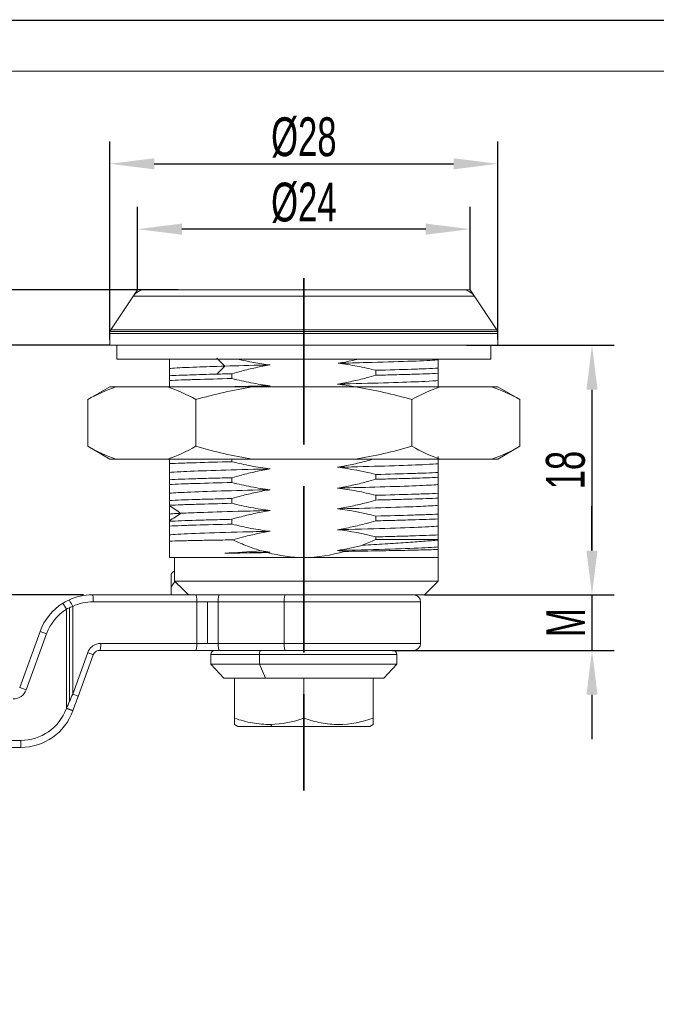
# Model space of a CAD drawing. Header units: inches. Extents: x 225964 to 226181, y 162565 to 162719.
# Tile 3 of 5: x 226019 to 226065, y 162648 to 162719. Entities that reach past the tile are written whole.
import ezdxf

# ---------------------------------------------------------------- set-up
doc = ezdxf.new("R2010")
doc.units = ezdxf.units.IN
doc.linetypes.add('ACAD_ISO02W100', pattern=[15, 12, -3])
for name, color, linetype, lineweight in [('1', 7, 'Continuous', 18), ('实线层', 7, 'Continuous', 25), ('尺寸线层', 3, 'Continuous', 18), ('粗实线层', 7, 'Continuous', 35)]:
    doc.layers.add(name, color=color, linetype=linetype, lineweight=lineweight)
doc.styles.add('标准', font='txt', dxfattribs={"width": 0.667})
doc.dimstyles.new('对齐', dxfattribs={"dimtxt": 3, "dimasz": 2.5, "dimexe": 1.25, "dimexo": 0.625, "dimtad": 1, "dimdsep": 46, "dimtxsty": '标准', "dimcen": 2.5, "dimclrd": 3, "dimclre": 3, "dimclrt": 3, "dimadec": 0, "dimazin": 0, "dimtfac": 1, "dimtmove": 0, "dimatfit": 3, "dimfxl": 1, "dimarcsym": 0})
doc.dimstyles.new('标准', dxfattribs={"dimscale": 0.8, "dimtxt": 3.5, "dimasz": 4, "dimexe": 2, "dimexo": 0, "dimtad": 1, "dimdec": 1, "dimdsep": 46, "dimtxsty": '标准', "dimblk": '_CAXARROW', "dimcen": 0, "dimdle": 8, "dimazin": 2, "dimtfac": 0.707107, "dimtmove": 0, "dimatfit": 3, "dimfxl": 1, "dimtolj": 1, "dimarcsym": 1})

# ---------------------------------------------------------------- blocks, each defined once
blk = doc.blocks.new('_CAXARROW')
blk.add_hatch(color=0).paths.add_polyline_path([(0, 0), (-1, 0.125), (-1, -0.125)], flags=0)
blk = doc.blocks.new('*D25')
at = {"layer": 'Defpoints', "color": 0, "transparency": 16777216}
for p in [(226053.892, 162708.198), (226025.892, 162695.531), (226053.892, 162695.531)]:
    blk.add_point(p, dxfattribs=at)
at = {"layer": '尺寸线层', "color": 0, "linetype": 'Continuous', "lineweight": -2, "transparency": 16777216}
for p, q in [((226025.892, 162695.531), (226025.892, 162709.798)), ((226053.892, 162695.531), (226053.892, 162709.798)), ((226029.092, 162708.198), (226050.692, 162708.198))]:
    blk.add_line(p, q, dxfattribs=at)
at = {"layer": '尺寸线层', "color": 0, "lineweight": -2, "transparency": 16777216, "xscale": 3.2, "yscale": 3.2, "zscale": 3.2, "rotation": 180}
blk.add_blockref('_CAXARROW', (226025.892, 162708.198), dxfattribs=at)
at = {"layer": '尺寸线层', "color": 0, "lineweight": -2, "transparency": 16777216, "xscale": 3.2, "yscale": 3.2, "zscale": 3.2}
blk.add_blockref('_CAXARROW', (226053.892, 162708.198), dxfattribs=at)
at = {"layer": '尺寸线层', "color": 0, "transparency": 16777216, "insert": (226039.892, 162710.098), "char_height": 2.8, "width": 8.83928, "attachment_point": 5, "style": '标准'}
blk.add_mtext('\\A1;%%C28', dxfattribs=at)
blk = doc.blocks.new('*D26')
at = {"layer": 'Defpoints', "color": 0, "transparency": 16777216}
for p in [(226027.892, 162703.486), (226027.892, 162699.107), (226051.892, 162699.107)]:
    blk.add_point(p, dxfattribs=at)
at = {"layer": '尺寸线层', "color": 0, "linetype": 'Continuous', "lineweight": -2, "transparency": 16777216}
for p, q in [((226027.892, 162699.107), (226027.892, 162705.086)), ((226051.892, 162699.107), (226051.892, 162705.086)), ((226048.692, 162703.486), (226031.092, 162703.486))]:
    blk.add_line(p, q, dxfattribs=at)
at = {"layer": '尺寸线层', "color": 0, "lineweight": -2, "transparency": 16777216, "xscale": 3.2, "yscale": 3.2, "zscale": 3.2, "rotation": 180}
blk.add_blockref('_CAXARROW', (226027.892, 162703.486), dxfattribs=at)
at = {"layer": '尺寸线层', "color": 0, "lineweight": -2, "transparency": 16777216, "xscale": 3.2, "yscale": 3.2, "zscale": 3.2}
blk.add_blockref('_CAXARROW', (226051.892, 162703.486), dxfattribs=at)
at = {"layer": '尺寸线层', "color": 0, "transparency": 16777216, "insert": (226039.892, 162705.386), "char_height": 2.8, "width": 8.96448, "attachment_point": 5, "style": '标准'}
blk.add_mtext('\\A1;%%C24', dxfattribs=at)
blk = doc.blocks.new('*D27')
at = {"layer": 'Defpoints', "color": 0, "transparency": 16777216}
for p in [(226025.892, 162695.107), (226007.417, 162670.107), (226009.93, 162670.107)]:
    blk.add_point(p, dxfattribs=at)
at = {"layer": '尺寸线层', "color": 0, "linetype": 'Continuous', "lineweight": -2, "transparency": 16777216}
for p, q in [((226025.892, 162695.107), (226008.33, 162695.107)), ((226009.93, 162691.907), (226009.93, 162673.307)), ((226007.417, 162670.107), (226011.53, 162670.107))]:
    blk.add_line(p, q, dxfattribs=at)
at = {"layer": '尺寸线层', "color": 0, "lineweight": -2, "transparency": 16777216, "xscale": 3.2, "yscale": 3.2, "zscale": 3.2}
for p, rotation in [((226009.93, 162695.107), 90), ((226009.93, 162670.107), 270)]:
    blk.add_blockref('_CAXARROW', p, dxfattribs=dict(at, rotation=rotation))
at = {"layer": '尺寸线层', "color": 0, "transparency": 16777216, "insert": (226008.03, 162682.607), "char_height": 2.8, "width": 5.6, "attachment_point": 5, "rotation": 90, "style": '标准'}
blk.add_mtext('\\A1;H', dxfattribs=at)
blk = doc.blocks.new('*D28')
at = {"color": 0, "linetype": 'Continuous', "lineweight": -2, "transparency": 16777216}
for p, q in [((226051.636, 162695.107), (226062.281, 162695.107)), ((226060.681, 162691.907), (226060.681, 162680.307)), ((226048.592, 162677.107), (226062.281, 162677.107))]:
    blk.add_line(p, q, dxfattribs=at)
at = {"layer": 'Defpoints', "color": 0, "transparency": 16777216}
for p in [(226051.636, 162695.107), (226048.592, 162677.107), (226060.681, 162677.107)]:
    blk.add_point(p, dxfattribs=at)
at = {"color": 0, "lineweight": -2, "transparency": 16777216, "xscale": 3.2, "yscale": 3.2, "zscale": 3.2}
for p, rotation in [((226060.681, 162695.107), 90), ((226060.681, 162677.107), 270)]:
    blk.add_blockref('_CAXARROW', p, dxfattribs=dict(at, rotation=rotation))
at = {"color": 0, "transparency": 16777216, "insert": (226058.781, 162686.107), "char_height": 2.8, "width": 5.6, "attachment_point": 5, "rotation": 90, "style": '标准'}
blk.add_mtext('\\A1;18', dxfattribs=at)
blk = doc.blocks.new('*D29')
at = {"layer": 'Defpoints', "color": 0, "transparency": 16777216}
for p in [(226009.93, 162699.107), (226030.812, 162699.107), (226021.977, 162695.107)]:
    blk.add_point(p, dxfattribs=at)
at = {"layer": '尺寸线层', "color": 0, "linetype": 'Continuous', "lineweight": -2, "transparency": 16777216}
for p, q in [((226009.93, 162702.307), (226009.93, 162705.507)), ((226030.812, 162699.107), (226008.33, 162699.107)), ((226009.93, 162695.107), (226009.93, 162699.107)), ((226021.977, 162695.107), (226008.33, 162695.107)), ((226009.93, 162691.907), (226009.93, 162688.707))]:
    blk.add_line(p, q, dxfattribs=at)
at = {"layer": '尺寸线层', "color": 0, "lineweight": -2, "transparency": 16777216, "xscale": 3.2, "yscale": 3.2, "zscale": 3.2}
for p, rotation in [((226009.93, 162699.107), 270), ((226009.93, 162695.107), 90)]:
    blk.add_blockref('_CAXARROW', p, dxfattribs=dict(at, rotation=rotation))
at = {"layer": '尺寸线层', "color": 0, "transparency": 16777216, "insert": (226008.03, 162697.107), "char_height": 2.8, "width": 5.6, "attachment_point": 5, "rotation": 90, "style": '标准'}
blk.add_mtext('\\A1;4', dxfattribs=at)
blk = doc.blocks.new('*D19')
at = {"layer": 'Defpoints', "color": 0, "transparency": 16777216}
for p in [(226024.627, 162677.107), (226015.563, 162670.107), (226018.024, 162670.107), (226039.892, 162638.23), (225994.817, 162619.675), (226039.892, 162619.6)]:
    blk.add_point(p, dxfattribs=at)
at = {"layer": '尺寸线层', "color": 3, "linetype": 'Continuous', "lineweight": -2, "transparency": 16777216}
for p, q in [((226024.002, 162677.107), (226014.313, 162677.107)), ((226015.563, 162674.607), (226015.563, 162672.607)), ((226017.399, 162670.107), (226014.313, 162670.107))]:
    blk.add_line(p, q, dxfattribs=at)
at = {"layer": '尺寸线层', "color": 0, "linetype": 'Continuous', "lineweight": -2, "transparency": 16777216}
for p, q in [((225994.817, 162619.675), (225994.817, 162639.83)), ((226039.892, 162619.6), (226039.892, 162639.83)), ((225998.017, 162638.23), (226036.692, 162638.23))]:
    blk.add_line(p, q, dxfattribs=at)
at = {"layer": '尺寸线层', "color": 3, "transparency": 16777216}
for points in [[(226015.146, 162674.607), (226015.98, 162674.607), (226015.563, 162677.107)], [(226015.146, 162672.607), (226015.98, 162672.607), (226015.563, 162670.107)]]:
    blk.add_solid(points, dxfattribs=at)
at = {"layer": '尺寸线层', "color": 0, "lineweight": -2, "transparency": 16777216, "xscale": 3.2, "yscale": 3.2, "zscale": 3.2, "rotation": 180}
blk.add_blockref('_CAXARROW', (225994.817, 162638.23), dxfattribs=at)
at = {"layer": '尺寸线层', "color": 0, "lineweight": -2, "transparency": 16777216, "xscale": 3.2, "yscale": 3.2, "zscale": 3.2}
blk.add_blockref('_CAXARROW', (226039.892, 162638.23), dxfattribs=at)
at = {"layer": '尺寸线层', "color": 3, "transparency": 16777216, "insert": (226013.438, 162673.607), "char_height": 3, "attachment_point": 5, "rotation": 90, "style": '标准'}
blk.add_mtext('BH', dxfattribs=at)
at = {"layer": '尺寸线层', "color": 0, "transparency": 16777216, "insert": (226017.354, 162640.13), "char_height": 2.8, "width": 5.6, "attachment_point": 5, "style": '标准'}
blk.add_mtext('\\A1;L', dxfattribs=at)
blk = doc.blocks.new('*D21')
at = {"color": 0, "linetype": 'Continuous', "lineweight": -2, "transparency": 16777216}
for p, q in [((226060.681, 162680.307), (226060.681, 162683.507)), ((226048.592, 162677.107), (226062.281, 162677.107)), ((226060.681, 162677.107), (226060.681, 162673.107)), ((226046.292, 162673.107), (226062.281, 162673.107)), ((226060.681, 162669.907), (226060.681, 162666.707))]:
    blk.add_line(p, q, dxfattribs=at)
at = {"layer": 'Defpoints', "color": 0, "transparency": 16777216}
for p in [(226048.592, 162677.107), (226046.292, 162673.107), (226060.681, 162673.107)]:
    blk.add_point(p, dxfattribs=at)
at = {"color": 0, "lineweight": -2, "transparency": 16777216, "xscale": 3.2, "yscale": 3.2, "zscale": 3.2}
for p, rotation in [((226060.681, 162677.107), 270), ((226060.681, 162673.107), 90)]:
    blk.add_blockref('_CAXARROW', p, dxfattribs=dict(at, rotation=rotation))
at = {"color": 0, "transparency": 16777216, "insert": (226058.781, 162675.107), "char_height": 2.8, "width": 4.9, "attachment_point": 5, "rotation": 90, "style": '标准'}
blk.add_mtext('\\A1;M', dxfattribs=at)

msp = doc.modelspace()

# ---------------------------------------------------------------- linework, layer by layer
at = {"color": 7, "linetype": 'Continuous', "lineweight": 13}
msp.add_lwpolyline([(225963.746, 162718.545, 0.095, 0.095, 0), (226180.858, 162718.545, 0.095, 0.095, 0)], format="xyseb", dxfattribs=at)
at = {"layer": '1', "linetype": 'Continuous'}
for p, q in [((226027.892, 162699.107), (226025.976, 162696.233)), ((226027.892, 162699.107), (226051.892, 162699.107)), ((226051.892, 162699.107), (226053.808, 162696.233)), ((226025.892, 162695.955), (226025.892, 162695.107)), ((226053.892, 162695.955), (226053.892, 162695.107)), ((226053.892, 162695.107), (226025.892, 162695.107)), ((226026.392, 162695.107), (226026.392, 162694.107)), ((226053.392, 162695.107), (226053.392, 162694.107)), ((226053.392, 162694.107), (226026.392, 162694.107)), ((226030.192, 162694.107), (226030.192, 162694.071)), ((226030.192, 162694.071), (226030.192, 162693.435)), ((226049.592, 162694.062), (226049.592, 162693.461)), ((226030.192, 162693.435), (226030.192, 162692.916)), ((226034.704, 162693.057), (226034.704, 162692.712)), ((226045.079, 162693.303), (226045.079, 162692.946)), ((226049.592, 162693.461), (226049.592, 162693.087)), ((226049.592, 162693.087), (226049.592, 162692.568)), ((226030.192, 162692.916), (226030.192, 162692.571)), ((226030.192, 162692.571), (226030.192, 162692.099)), ((226049.592, 162692.568), (226049.592, 162692.118)), ((226025.892, 162692.107), (226024.303, 162691.189)), ((226025.892, 162692.107), (226026.347, 162692.107)), ((226030.055, 162692.107), (226026.347, 162692.107)), ((226030.055, 162692.107), (226036.184, 162692.107)), ((226043.6, 162692.107), (226036.184, 162692.107)), ((226043.6, 162692.107), (226049.729, 162692.107)), ((226053.437, 162692.107), (226049.729, 162692.107)), ((226053.892, 162692.107), (226053.437, 162692.107)), ((226055.48, 162691.189), (226053.892, 162692.107)), ((226024.303, 162691.189), (226024.303, 162687.824)), ((226032.098, 162691.189), (226032.098, 162687.824)), ((226047.686, 162691.189), (226047.686, 162687.824)), ((226055.48, 162691.189), (226055.48, 162687.824)), ((226024.303, 162687.824), (226025.892, 162686.907)), ((226053.892, 162686.907), (226055.48, 162687.824)), ((226026.347, 162686.907), (226025.892, 162686.907)), ((226030.055, 162686.907), (226026.347, 162686.907)), ((226030.055, 162686.907), (226036.184, 162686.907)), ((226030.192, 162686.907), (226030.192, 162686.571)), ((226030.192, 162686.571), (226030.192, 162685.935)), ((226034.704, 162686.907), (226034.704, 162686.712)), ((226043.6, 162686.907), (226036.184, 162686.907)), ((226043.6, 162686.907), (226049.729, 162686.907)), ((226049.592, 162687.087), (226049.592, 162686.568)), ((226049.592, 162686.568), (226049.592, 162685.932)), ((226053.437, 162686.907), (226049.729, 162686.907)), ((226053.437, 162686.907), (226053.892, 162686.907)), ((226030.192, 162685.935), (226030.192, 162685.416)), ((226049.592, 162685.932), (226049.592, 162685.587)), ((226030.192, 162685.416), (226030.192, 162685.071)), ((226034.704, 162685.557), (226034.704, 162685.212)), ((226045.079, 162685.791), (226045.079, 162685.446)), ((226049.592, 162685.587), (226049.592, 162685.068)), ((226030.192, 162685.071), (226030.192, 162684.435)), ((226030.192, 162684.435), (226030.192, 162683.916)), ((226049.592, 162685.068), (226049.592, 162684.432)), ((226049.592, 162684.432), (226049.592, 162684.087)), ((226030.192, 162683.916), (226030.192, 162683.571)), ((226034.704, 162684.057), (226034.704, 162683.712)), ((226045.079, 162684.291), (226045.079, 162683.946)), ((226049.592, 162684.087), (226049.592, 162683.568)), ((226030.192, 162683.569), (226030.192, 162683.539)), ((226030.192, 162683.492), (226030.192, 162682.935)), ((226049.592, 162683.568), (226049.592, 162682.932)), ((226030.192, 162682.935), (226030.192, 162682.494)), ((226030.192, 162682.444), (226030.192, 162682.418)), ((226030.192, 162682.416), (226030.192, 162682.071)), ((226034.704, 162682.557), (226034.704, 162682.212)), ((226045.079, 162682.791), (226045.079, 162682.446)), ((226049.592, 162682.932), (226049.592, 162682.587)), ((226049.592, 162682.587), (226049.592, 162682.068)), ((226030.192, 162682.071), (226030.192, 162681.435)), ((226049.592, 162682.067), (226049.592, 162681.432)), ((226030.192, 162681.435), (226030.192, 162680.982)), ((226030.192, 162680.983), (226030.192, 162679.807)), ((226045.079, 162681.291), (226045.079, 162681.107)), ((226045.079, 162681.107), (226049.592, 162681.107)), ((226049.592, 162681.432), (226049.592, 162681.107)), ((226049.592, 162681.107), (226049.592, 162681.063)), ((226049.592, 162681.063), (226049.592, 162680.568)), ((226049.592, 162680.567), (226049.592, 162680.385)), ((226049.592, 162680.385), (226049.592, 162679.807)), ((226030.547, 162679.807), (226030.192, 162679.807)), ((226030.547, 162679.807), (226030.547, 162678.107)), ((226030.547, 162679.807), (226039.892, 162679.807)), ((226039.892, 162679.807), (226049.592, 162679.807)), ((226049.592, 162678.065), (226049.592, 162679.807)), ((226030.317, 162678.607), (226030.317, 162677.607)), ((226048.592, 162677.107), (226049.592, 162678.107)), ((226030.317, 162677.107), (226030.317, 162677.607)), ((226032.094, 162677.107), (226024.618, 162677.107)), ((226033.79, 162677.107), (226032.094, 162677.107)), ((226035.111, 162677.107), (226033.79, 162677.107)), ((226048.592, 162677.107), (226033.791, 162677.107)), ((226022.765, 162676.076), (226022.5, 162676.5)), ((226048.317, 162673.607), (226048.317, 162676.607)), ((226019.389, 162670.436), (226020.859, 162674.475)), ((226025.167, 162673.107), (226032.094, 162673.107)), ((226032.094, 162673.107), (226033.79, 162673.107)), ((226033.79, 162673.107), (226038.542, 162673.107)), ((226038.542, 162673.107), (226047.817, 162673.107)), ((226023.607, 162669.784), (226024.697, 162672.778)), ((226033.192, 162672.807), (226033.192, 162672.107)), ((226046.592, 162672.107), (226046.592, 162672.807)), ((226033.192, 162672.107), (226034.118, 162671.107)), ((226033.192, 162672.107), (226036.68, 162672.107)), ((226046.592, 162672.107), (226036.68, 162672.107)), ((226045.665, 162671.107), (226046.592, 162672.107)), ((226034.892, 162671.107), (226034.118, 162671.107)), ((226034.892, 162668.207), (226034.892, 162671.107)), ((226037.124, 162671.107), (226034.892, 162671.107)), ((226039.892, 162671.107), (226037.124, 162671.107)), ((226039.892, 162668.207), (226039.892, 162671.107)), ((226044.892, 162671.107), (226039.892, 162671.107)), ((226044.892, 162668.207), (226044.892, 162671.107)), ((226045.665, 162671.107), (226044.892, 162671.107)), ((226023.236, 162668.763), (226022.766, 162668.934)), ((226023.235, 162668.76), (226023.227, 162668.738)), ((226034.892, 162668.207), (226034.892, 162667.76)), ((226044.892, 162668.207), (226044.892, 162667.76)), ((226034.892, 162667.76), (226035.134, 162667.62)), ((226035.184, 162667.607), (226037.635, 162667.607)), ((226044.599, 162667.607), (226037.635, 162667.607)), ((226044.649, 162667.62), (226044.892, 162667.76)), ((226019.468, 162666.107), (226018.024, 162666.107))]:
    msp.add_line(p, q, dxfattribs=at)
at = {"layer": '1', "linetype": 'Continuous', "lineweight": 5}
for p, q in [((226027.595, 162698.661), (226052.189, 162698.661)), ((226053.892, 162695.955), (226025.892, 162695.955)), ((226053.868, 162696.107), (226025.915, 162696.107)), ((226053.808, 162696.233), (226025.976, 162696.233)), ((226022.765, 162668.931), (226022.765, 162676.076)), ((226022.99, 162676.185), (226022.99, 162669.445)), ((226023.212, 162676.278), (226023.212, 162669.955)), ((226032.168, 162676.607), (226024.692, 162676.607)), ((226032.168, 162673.607), (226032.168, 162676.607)), ((226033.711, 162676.607), (226032.168, 162676.607)), ((226032.94, 162676.607), (226032.94, 162673.607)), ((226033.711, 162676.607), (226033.711, 162673.607)), ((226038.462, 162676.607), (226033.711, 162676.607)), ((226038.462, 162673.607), (226038.462, 162676.607)), ((226048.317, 162676.607), (226038.462, 162676.607)), ((226019.859, 162670.265), (226021.329, 162674.304)), ((226021.329, 162674.304), (226020.859, 162674.475)), ((226025.241, 162673.607), (226032.168, 162673.607)), ((226032.168, 162673.607), (226033.711, 162673.607)), ((226033.711, 162673.607), (226038.462, 162673.607)), ((226038.462, 162673.607), (226048.317, 162673.607)), ((226024.302, 162672.949), (226023.212, 162669.955)), ((226036.68, 162672.807), (226033.192, 162672.807)), ((226036.68, 162672.807), (226046.592, 162672.807)), ((226036.68, 162672.107), (226036.68, 162672.807)), ((226036.68, 162672.107), (226037.124, 162671.107)), ((226019.389, 162670.436), (226019.859, 162670.265)), ((226022.765, 162668.931), (226022.757, 162668.909)), ((226022.757, 162668.909), (226023.227, 162668.738)), ((226035.134, 162667.62), (226037.611, 162667.62)), ((226037.494, 162667.761), (226037.611, 162667.62)), ((226044.649, 162667.62), (226037.611, 162667.62)), ((226018.024, 162666.607), (226019.468, 162666.607)), ((226019.468, 162666.107), (226019.468, 162666.607))]:
    msp.add_line(p, q, dxfattribs=at)
at = {"layer": '1', "linetype": 'Continuous'}
for centre, radius, start, end in [((226028.427, 162698.107), 1, 90, 146.30993), ((226051.357, 162698.107), 1, 33.69007, 90), ((226026.392, 162695.955), 0.5, 146.30993, 180), ((226053.392, 162695.955), 0.5, 0, 33.69007), ((226047.817, 162676.607), 0.5, 0, 90), ((226024.618, 162673.107), 4, 121.96484, 160), ((226033.492, 162672.807), 0.3, 90, 180), ((226046.292, 162672.807), 0.3, 0, 90), ((226047.817, 162673.607), 0.5, 270, 0), ((226019.468, 162670.107), 4, 270, 340), ((226035.184, 162667.707), 0.1, 240, 270), ((226044.599, 162667.707), 0.1, 270, 300)]:
    msp.add_arc(centre, radius, start, end, dxfattribs=at)
at = {"layer": '1', "linetype": 'Continuous', "lineweight": 5}
for centre, radius, start, end in [((226024.618, 162673.107), 3.5, 121.96353, 160), ((226018.919, 162670.607), 1, 270, 340), ((226019.468, 162670.107), 3.5, 270.00061, 340)]:
    msp.add_arc(centre, radius, start, end, dxfattribs=at)
for centre, major_axis, ratio, start_param, end_param in [((226032.094, 162676.607), (0, -0.5), 0.149063, 1.570798, 3.141593), ((226033.79, 162676.607), (0, 0.5), 0.159356, 0, 1.570796), ((226038.542, 162676.607), (0, -0.5), 0.159356, 3.141593, 4.712389), ((226032.094, 162673.607), (0, -0.5), 0.149063, 0, 1.570796), ((226033.79, 162673.607), (0, 0.5), 0.159356, 1.570796, 3.141593), ((226036.824, 162672.807), (0, 0.3), 0.479426, 0, 1.570796), ((226038.542, 162673.607), (0, -0.5), 0.159356, 4.712389, 6.283185), ((226037.635, 162667.707), (0, -0.1), 0.479426, 5.759587, 6.283185)]:
    msp.add_ellipse(centre, major_axis=major_axis, ratio=ratio, start_param=start_param, end_param=end_param, dxfattribs=at)
at = {"layer": '1', "linetype": 'Continuous'}
for centre, major_axis, ratio, start_param, end_param in [((226024.692, 162673.032), (0, -3.574), 0.988828, 3.141547, 3.573677), ((226024.227, 162672.949), (0.47, -0.171), 0.05149, 0, 1.430261), ((226023.137, 162669.955), (-0.47, 0.171), 0.051406, 3.141594, 4.571858), ((226023.24, 162668.762), (-7.225, -19.852), 0.000201, 4.660961, 4.712557)]:
    msp.add_ellipse(centre, major_axis=major_axis, ratio=ratio, start_param=start_param, end_param=end_param, dxfattribs=at)
at = {"layer": '1', "linetype": 'Continuous', "lineweight": 5}
for points in [[(226034.19, 162693.607), (226034, 162693.799), (226033.81, 162693.992), (226033.62, 162694.184)], [(226033.62, 162693.029), (226033.81, 162693.222), (226034, 162693.414), (226034.19, 162693.606)], [(226031.031, 162682.992), (226030.752, 162683.174), (226030.472, 162683.356), (226030.192, 162683.539)], [(226030.192, 162682.444), (226030.472, 162682.627), (226030.752, 162682.809), (226031.031, 162682.991)], [(226023.212, 162676.278), (226023.091, 162676.544), (226022.974, 162676.733), (226022.93, 162676.732)], [(226023.212, 162669.955), (226023.063, 162669.614), (226022.914, 162669.272), (226022.765, 162668.931)]]:
    msp.add_open_spline(points, degree=3, dxfattribs=at)
at = {"layer": '1', "linetype": 'Continuous'}
for points, knots in [([(226034.19, 162693.607), (226035.063, 162693.632), (226036.159, 162693.661), (226037.318, 162693.689), (226037.452, 162693.693)], [0, 0, 0, 0, 2.887561, 3.26295, 3.26295, 3.26295, 3.26295]), ([(226034.705, 162693.057), (226034.93, 162693.122), (226035.156, 162693.185), (226035.724, 162693.335), (226036.066, 162693.418), (226036.756, 162693.568), (226037.103, 162693.635), (226037.452, 162693.693)], [0, 0, 0, 0, 0.703877, 0.703877, 1.761573, 1.761573, 2.821609, 2.821609, 2.821609, 2.821609]), ([(226043.812, 162694.1), (226043.675, 162694.068), (226043.537, 162694.037), (226043.059, 162693.934), (226042.718, 162693.868), (226042.375, 162693.812)], [0, 0, 0, 0, 0.423319, 0.423319, 1.466472, 1.466472, 1.466472, 1.466472]), ([(226042.375, 162693.811), (226043.075, 162693.828), (226044.946, 162693.876), (226047.575, 162693.953), (226049.044, 162694.019), (226049.52, 162694.056), (226049.592, 162694.062)], [0, 0, 0, 0, 1.489489, 4.08636, 6.683231, 7.22191, 7.22191, 7.22191, 7.22191]), ([(226042.375, 162693.811), (226042.829, 162693.757), (226043.282, 162693.686), (226043.958, 162693.558), (226044.183, 162693.512), (226044.632, 162693.413), (226044.856, 162693.36), (226045.079, 162693.303)], [0, 0, 0, 0, 1.37408, 1.37408, 2.063567, 2.063567, 2.75367, 2.75367, 2.75367, 2.75367]), ([(226030.192, 162693.435), (226030.256, 162693.441), (226030.669, 162693.476), (226031.848, 162693.534), (226033.429, 162693.584), (226034.19, 162693.607)], [0, 0, 0, 0, 0.441806, 2.45414, 4.002054, 4.002054, 4.002054, 4.002054]), ([(226033.62, 162693.029), (226032.904, 162693.01), (226032.256, 162692.991), (226031.098, 162692.954), (226030.603, 162692.935), (226030.192, 162692.916)], [0, 0, 0, 0, 1.714877, 1.714877, 3.429754, 3.429754, 3.429754, 3.429754]), ([(226049.592, 162693.461), (226049.335, 162693.447), (226049.046, 162693.434), (226048.401, 162693.408), (226048.044, 162693.394), (226046.899, 162693.354), (226046.039, 162693.329), (226045.079, 162693.303)], [0, 0, 0, 0, 1.128841, 1.128841, 2.257683, 2.257683, 4.515366, 4.515366, 4.515366, 4.515366]), ([(226045.079, 162692.946), (226045.559, 162692.958), (226046.016, 162692.97), (226046.883, 162692.993), (226047.297, 162693.005), (226048.44, 162693.04), (226049.079, 162693.063), (226049.592, 162693.087)], [0, 0, 0, 0, 1.128691, 1.128691, 2.257382, 2.257382, 4.514765, 4.514765, 4.514765, 4.514765]), ([(226030.192, 162692.571), (226030.448, 162692.583), (226030.738, 162692.595), (226031.383, 162692.618), (226031.74, 162692.63), (226032.885, 162692.665), (226033.745, 162692.688), (226034.704, 162692.712)], [0, 0, 0, 0, 1.128694, 1.128694, 2.257387, 2.257387, 4.514775, 4.514775, 4.514775, 4.514775]), ([(226037.461, 162692.193), (226036.997, 162692.247), (226036.536, 162692.319), (226035.847, 162692.45), (226035.618, 162692.498), (226035.16, 162692.6), (226034.932, 162692.654), (226034.705, 162692.712)], [0, 0, 0, 0, 1.40041, 1.40041, 2.103251, 2.103251, 2.806744, 2.806744, 2.806744, 2.806744]), ([(226045.079, 162692.946), (226044.853, 162692.88), (226044.627, 162692.817), (226044.057, 162692.667), (226043.713, 162692.584), (226043.021, 162692.434), (226042.673, 162692.367), (226042.323, 162692.31)], [0, 0, 0, 0, 0.706068, 0.706068, 1.767098, 1.767098, 2.830526, 2.830526, 2.830526, 2.830526]), ([(226042.323, 162692.31), (226042.631, 162692.318), (226044.089, 162692.354), (226046.491, 162692.419), (226048.61, 162692.497), (226049.379, 162692.547), (226049.592, 162692.568)], [0, 0, 0, 0, 0.641127, 3.075104, 5.509082, 7.273956, 7.273956, 7.273956, 7.273956]), ([(226034.191, 162692.107), (226034.807, 162692.124), (226035.873, 162692.153), (226037.02, 162692.182), (226037.461, 162692.193)], [0, 0, 0, 0, 2.036403, 3.270832, 3.270832, 3.270832, 3.270832]), ([(226030.192, 162686.571), (226030.448, 162686.583), (226030.738, 162686.595), (226031.383, 162686.618), (226031.74, 162686.63), (226032.885, 162686.665), (226033.745, 162686.688), (226034.704, 162686.712)], [0, 0, 0, 0, 1.128694, 1.128694, 2.257388, 2.257388, 4.514775, 4.514775, 4.514775, 4.514775]), ([(226037.461, 162686.193), (226036.997, 162686.247), (226036.536, 162686.319), (226035.847, 162686.45), (226035.618, 162686.498), (226035.16, 162686.6), (226034.932, 162686.654), (226034.705, 162686.712)], [0, 0, 0, 0, 1.400409, 1.400409, 2.103252, 2.103252, 2.806744, 2.806744, 2.806744, 2.806744]), ([(226044.927, 162686.902), (226044.752, 162686.852), (226044.576, 162686.804), (226044.057, 162686.667), (226043.713, 162686.584), (226043.021, 162686.434), (226042.673, 162686.367), (226042.323, 162686.31)], [0, 0, 0, 0, 0.547998, 0.547998, 1.609024, 1.609024, 2.672448, 2.672448, 2.672448, 2.672448]), ([(226042.323, 162686.31), (226042.664, 162686.318), (226044.154, 162686.356), (226046.572, 162686.421), (226048.642, 162686.499), (226049.388, 162686.548), (226049.592, 162686.568)], [0, 0, 0, 0, 0.711181, 3.14515, 5.579119, 7.273931, 7.273931, 7.273931, 7.273931]), ([(226030.192, 162685.935), (226030.38, 162685.953), (226031.081, 162686.001), (226033.056, 162686.076), (226035.504, 162686.144), (226037.054, 162686.183), (226037.461, 162686.193)], [0, 0, 0, 0, 1.55802, 3.991975, 6.425931, 7.27389, 7.27389, 7.27389, 7.27389]), ([(226034.705, 162685.557), (226034.93, 162685.622), (226035.157, 162685.686), (226035.727, 162685.836), (226036.071, 162685.919), (226036.763, 162686.069), (226037.111, 162686.135), (226037.461, 162686.193)], [0, 0, 0, 0, 0.706065, 0.706065, 1.767098, 1.767098, 2.830527, 2.830527, 2.830527, 2.830527]), ([(226049.592, 162685.932), (226049.335, 162685.92), (226049.046, 162685.908), (226048.401, 162685.885), (226048.044, 162685.873), (226046.899, 162685.838), (226046.039, 162685.815), (226045.079, 162685.791)], [0, 0, 0, 0, 1.128694, 1.128694, 2.257388, 2.257388, 4.514775, 4.514775, 4.514775, 4.514775]), ([(226034.704, 162685.557), (226034.225, 162685.545), (226033.768, 162685.533), (226032.9, 162685.51), (226032.487, 162685.498), (226031.344, 162685.463), (226030.705, 162685.44), (226030.192, 162685.416)], [0, 0, 0, 0, 1.128691, 1.128691, 2.257382, 2.257382, 4.514765, 4.514765, 4.514765, 4.514765]), ([(226030.192, 162685.071), (226030.448, 162685.083), (226030.738, 162685.094), (226031.383, 162685.118), (226031.74, 162685.13), (226032.885, 162685.165), (226033.745, 162685.188), (226034.704, 162685.212)], [0, 0, 0, 0, 1.128692, 1.128692, 2.257383, 2.257383, 4.514766, 4.514766, 4.514766, 4.514766]), ([(226037.461, 162684.693), (226036.997, 162684.747), (226036.536, 162684.819), (226035.847, 162684.95), (226035.618, 162684.998), (226035.16, 162685.1), (226034.932, 162685.154), (226034.705, 162685.212)], [0, 0, 0, 0, 1.400435, 1.400435, 2.103264, 2.103264, 2.806733, 2.806733, 2.806733, 2.806733]), ([(226045.079, 162685.446), (226044.853, 162685.38), (226044.627, 162685.317), (226044.057, 162685.167), (226043.713, 162685.084), (226043.021, 162684.934), (226042.673, 162684.867), (226042.323, 162684.81)], [0, 0, 0, 0, 0.706074, 0.706074, 1.767118, 1.767118, 2.830518, 2.830518, 2.830518, 2.830518]), ([(226045.079, 162685.446), (226045.559, 162685.458), (226046.016, 162685.47), (226046.883, 162685.493), (226047.297, 162685.505), (226048.44, 162685.54), (226049.079, 162685.563), (226049.592, 162685.587)], [0, 0, 0, 0, 1.128693, 1.128693, 2.257387, 2.257387, 4.514773, 4.514773, 4.514773, 4.514773]), ([(226030.192, 162684.435), (226030.201, 162684.436), (226030.51, 162684.466), (226031.565, 162684.524), (226034.158, 162684.609), (226036.344, 162684.665), (226037.461, 162684.693)], [0, 0, 0, 0, 0.077752, 2.511796, 4.945841, 7.274153, 7.274153, 7.274153, 7.274153]), ([(226034.705, 162684.057), (226034.931, 162684.122), (226035.157, 162684.186), (226035.727, 162684.336), (226036.071, 162684.419), (226036.763, 162684.569), (226037.111, 162684.636), (226037.461, 162684.693)], [0, 0, 0, 0, 0.706084, 0.706084, 1.76712, 1.76712, 2.830517, 2.830517, 2.830517, 2.830517]), ([(226042.323, 162684.81), (226043.122, 162684.83), (226045.028, 162684.878), (226047.597, 162684.955), (226049.038, 162685.022), (226049.503, 162685.059), (226049.592, 162685.068)], [0, 0, 0, 0, 1.664777, 4.09875, 6.532723, 7.273943, 7.273943, 7.273943, 7.273943]), ([(226042.323, 162684.81), (226042.786, 162684.755), (226043.248, 162684.683), (226043.937, 162684.553), (226044.166, 162684.505), (226044.624, 162684.403), (226044.852, 162684.349), (226045.079, 162684.291)], [0, 0, 0, 0, 1.400439, 1.400439, 2.103262, 2.103262, 2.806735, 2.806735, 2.806735, 2.806735]), ([(226049.592, 162684.432), (226049.335, 162684.42), (226049.046, 162684.408), (226048.401, 162684.385), (226048.044, 162684.373), (226046.899, 162684.338), (226046.039, 162684.315), (226045.079, 162684.291)], [0, 0, 0, 0, 1.128691, 1.128691, 2.257382, 2.257382, 4.514765, 4.514765, 4.514765, 4.514765]), ([(226034.704, 162684.057), (226034.225, 162684.045), (226033.768, 162684.033), (226032.9, 162684.01), (226032.487, 162683.998), (226031.344, 162683.963), (226030.705, 162683.94), (226030.192, 162683.916)], [0, 0, 0, 0, 1.128693, 1.128693, 2.257386, 2.257386, 4.514771, 4.514771, 4.514771, 4.514771]), ([(226045.079, 162683.946), (226044.853, 162683.88), (226044.627, 162683.817), (226044.057, 162683.667), (226043.713, 162683.584), (226043.021, 162683.434), (226042.673, 162683.367), (226042.323, 162683.31)], [0, 0, 0, 0, 0.70608, 0.70608, 1.767111, 1.767111, 2.830521, 2.830521, 2.830521, 2.830521]), ([(226045.079, 162683.946), (226045.559, 162683.958), (226046.016, 162683.969), (226046.883, 162683.993), (226047.297, 162684.005), (226048.44, 162684.04), (226049.079, 162684.063), (226049.592, 162684.087)], [0, 0, 0, 0, 1.128692, 1.128692, 2.257384, 2.257384, 4.514769, 4.514769, 4.514769, 4.514769]), ([(226030.192, 162683.571), (226030.448, 162683.583), (226030.738, 162683.595), (226031.383, 162683.618), (226031.74, 162683.63), (226032.885, 162683.665), (226033.745, 162683.688), (226034.704, 162683.712)], [0, 0, 0, 0, 1.128692, 1.128692, 2.257384, 2.257384, 4.514768, 4.514768, 4.514768, 4.514768]), ([(226031.032, 162682.991), (226031.461, 162683.014), (226032.712, 162683.064), (226035.02, 162683.132), (226036.801, 162683.177), (226037.461, 162683.193)], [0, 0, 0, 0, 2.120054, 4.876186, 6.432709, 6.432709, 6.432709, 6.432709]), ([(226037.461, 162683.193), (226036.997, 162683.247), (226036.536, 162683.319), (226035.847, 162683.45), (226035.618, 162683.498), (226035.16, 162683.599), (226034.932, 162683.654), (226034.704, 162683.712)], [0, 0, 0, 0, 1.400427, 1.400427, 2.103255, 2.103255, 2.80674, 2.80674, 2.80674, 2.80674]), ([(226034.704, 162682.557), (226034.93, 162682.623), (226035.157, 162682.686), (226035.727, 162682.836), (226036.071, 162682.919), (226036.763, 162683.069), (226037.111, 162683.135), (226037.461, 162683.193)], [0, 0, 0, 0, 0.706065, 0.706065, 1.76711, 1.76711, 2.830522, 2.830522, 2.830522, 2.830522]), ([(226042.323, 162683.31), (226042.412, 162683.312), (226043.664, 162683.343), (226045.948, 162683.403), (226048.393, 162683.487), (226049.324, 162683.542), (226049.592, 162683.568)], [0, 0, 0, 0, 0.184514, 2.618548, 5.052582, 7.274122, 7.274122, 7.274122, 7.274122]), ([(226030.192, 162682.935), (226030.261, 162682.942), (226030.485, 162682.961), (226030.798, 162682.979), (226031.032, 162682.991)], [0, 0, 0, 0, 0.3039737, 0.8415806, 0.8415806, 0.8415806, 0.8415806]), ([(226034.704, 162682.557), (226034.225, 162682.545), (226033.768, 162682.533), (226032.9, 162682.51), (226032.487, 162682.498), (226031.344, 162682.463), (226030.705, 162682.439), (226030.192, 162682.416)], [0, 0, 0, 0, 1.128693, 1.128693, 2.257386, 2.257386, 4.514771, 4.514771, 4.514771, 4.514771]), ([(226045.079, 162682.446), (226044.853, 162682.38), (226044.627, 162682.317), (226044.057, 162682.167), (226043.713, 162682.084), (226043.021, 162681.934), (226042.673, 162681.867), (226042.323, 162681.81)], [0, 0, 0, 0, 0.706066, 0.706066, 1.767092, 1.767092, 2.830522, 2.830522, 2.830522, 2.830522]), ([(226049.592, 162682.932), (226049.335, 162682.92), (226049.046, 162682.908), (226048.401, 162682.885), (226048.044, 162682.873), (226046.899, 162682.838), (226046.039, 162682.815), (226045.079, 162682.791)], [0, 0, 0, 0, 1.128693, 1.128693, 2.257385, 2.257385, 4.51477, 4.51477, 4.51477, 4.51477]), ([(226045.079, 162682.446), (226045.559, 162682.458), (226046.016, 162682.47), (226046.883, 162682.493), (226047.297, 162682.505), (226048.44, 162682.54), (226049.079, 162682.563), (226049.592, 162682.587)], [0, 0, 0, 0, 1.128691, 1.128691, 2.257382, 2.257382, 4.514764, 4.514764, 4.514764, 4.514764]), ([(226030.192, 162682.071), (226030.448, 162682.083), (226030.738, 162682.095), (226031.382, 162682.118), (226031.74, 162682.13), (226032.885, 162682.165), (226033.745, 162682.188), (226034.704, 162682.212)], [0, 0, 0, 0, 1.128691, 1.128691, 2.257381, 2.257381, 4.514762, 4.514762, 4.514762, 4.514762]), ([(226030.192, 162681.435), (226030.261, 162681.442), (226030.712, 162681.48), (226032.199, 162681.549), (226034.887, 162681.628), (226036.784, 162681.676), (226037.461, 162681.693)], [0, 0, 0, 0, 0.570916, 3.216921, 5.862926, 7.274042, 7.274042, 7.274042, 7.274042]), ([(226037.461, 162681.693), (226036.997, 162681.747), (226036.536, 162681.819), (226035.847, 162681.95), (226035.618, 162681.998), (226035.16, 162682.099), (226034.932, 162682.154), (226034.704, 162682.212)], [0, 0, 0, 0, 1.400423, 1.400423, 2.10325, 2.10325, 2.806733, 2.806733, 2.806733, 2.806733]), ([(226034.77, 162681.076), (226034.991, 162681.14), (226035.212, 162681.201), (226035.768, 162681.346), (226036.104, 162681.426), (226036.78, 162681.572), (226037.12, 162681.637), (226037.461, 162681.692)], [0, 0, 0, 0, 0.689107, 0.689107, 1.724605, 1.724605, 2.762318, 2.762318, 2.762318, 2.762318]), ([(226042.323, 162681.81), (226042.597, 162681.817), (226044.126, 162681.855), (226046.682, 162681.924), (226048.731, 162682.003), (226049.422, 162682.051), (226049.591, 162682.068)], [0, 0, 0, 0, 0.572019, 3.217874, 5.863728, 7.273629, 7.273629, 7.273629, 7.273629]), ([(226034.77, 162681.076), (226034.275, 162681.068), (226033.805, 162681.06), (226032.914, 162681.045), (226032.491, 162681.037), (226031.718, 162681.022), (226031.366, 162681.014), (226030.727, 162680.998), (226030.44, 162680.99), (226030.192, 162680.982)], [0, 0, 0, 0, 1.144706, 1.144706, 2.289411, 2.289411, 3.434117, 3.434117, 4.578823, 4.578823, 4.578823, 4.578823]), ([(226044.101, 162680.681), (226044.676, 162680.714), (226045.226, 162680.747), (226046.278, 162680.81), (226046.781, 162680.842), (226047.708, 162680.906), (226048.137, 162680.938), (226048.922, 162681.001), (226049.28, 162681.032), (226049.592, 162681.063)], [0, 0, 0, 0, 1.376041, 1.376041, 2.752082, 2.752082, 4.128122, 4.128122, 5.504163, 5.504163, 5.504163, 5.504163]), ([(226045.079, 162681.291), (226045.559, 162681.303), (226046.016, 162681.314), (226046.883, 162681.338), (226047.297, 162681.35), (226048.44, 162681.385), (226049.079, 162681.408), (226049.592, 162681.432)], [0, 0, 0, 0, 1.128693, 1.128693, 2.257386, 2.257386, 4.514772, 4.514772, 4.514772, 4.514772]), ([(226034.19, 162680.107), (226034.604, 162680.119), (226035.644, 162680.147), (226036.782, 162680.176), (226037.461, 162680.193)], [0, 0, 0, 0, 1.368448, 3.271887, 3.271887, 3.271887, 3.271887]), ([(226044.101, 162680.681), (226043.808, 162680.607), (226043.513, 162680.539), (226042.92, 162680.415), (226042.622, 162680.359), (226042.323, 162680.31)], [0, 0, 0, 0, 0.907734, 0.907734, 1.817043, 1.817043, 1.817043, 1.817043]), ([(226042.323, 162680.31), (226042.595, 162680.317), (226044.121, 162680.355), (226046.677, 162680.424), (226048.729, 162680.503), (226049.421, 162680.551), (226049.591, 162680.568)], [0, 0, 0, 0, 0.56748, 3.213334, 5.859188, 7.273628, 7.273628, 7.273628, 7.273628]), ([(226049.592, 162680.385), (226049.314, 162680.373), (226048.953, 162680.361), (226048.286, 162680.343), (226048.044, 162680.338), (226047.528, 162680.326), (226047.254, 162680.32), (226046.673, 162680.308), (226046.365, 162680.302), (226045.716, 162680.29), (226045.38, 162680.284), (226044.341, 162680.267), (226043.609, 162680.255), (226042.834, 162680.243)], [0, 0, 0, 0, 1.689809, 1.689809, 2.534713, 2.534713, 3.379617, 3.379617, 4.224522, 4.224522, 5.069426, 5.069426, 6.759235, 6.759235, 6.759235, 6.759235]), ([(226037.256, 162680.158), (226036.706, 162680.149), (226036.174, 162680.141), (226035.15, 162680.124), (226034.656, 162680.115), (226034.19, 162680.106)], [0, 0, 0, 0, 1.533387, 1.533387, 3.066775, 3.066775, 3.066775, 3.066775]), ([(226030.317, 162677.607), (226030.378, 162677.754), (226030.47, 162677.906), (226030.584, 162678.04), (226030.595, 162678.053)], [0, 0, 0, 0, 0.4773573, 0.5277778, 0.5277778, 0.5277778, 0.5277778]), ([(226030.547, 162678.107), (226030.775, 162678.107), (226031.104, 162678.107), (226031.748, 162678.107), (226031.988, 162678.107), (226032.506, 162678.107), (226032.785, 162678.107), (226033.383, 162678.107), (226033.703, 162678.107), (226034.38, 162678.107), (226034.731, 162678.107), (226035.46, 162678.107), (226035.837, 162678.107), (226036.618, 162678.107), (226037.023, 162678.107), (226038.246, 162678.107), (226039.077, 162678.107), (226040.776, 162678.107), (226041.609, 162678.107), (226042.828, 162678.107), (226043.232, 162678.107), (226044.011, 162678.107), (226044.388, 162678.107), (226045.113, 162678.107), (226045.463, 162678.107), (226046.134, 162678.107), (226046.454, 162678.107), (226047.048, 162678.107), (226047.324, 162678.107), (226047.837, 162678.107), (226048.073, 162678.107), (226048.71, 162678.107), (226049.032, 162678.107), (226049.364, 162678.107), (226049.449, 162678.107), (226049.561, 162678.107), (226049.59, 162678.107), (226049.592, 162678.107), (226049.592, 162678.107), (226049.592, 162678.107)], [0, 0, 0, 0, 1.728279, 1.728279, 2.592418, 2.592418, 3.456557, 3.456557, 4.320696, 4.320696, 5.184836, 5.184836, 6.048975, 6.048975, 6.913114, 6.913114, 8.641393, 8.641393, 10.369671, 10.369671, 11.23381, 11.23381, 12.09795, 12.09795, 12.962089, 12.962089, 13.826228, 13.826228, 14.690368, 14.690368, 15.554507, 15.554507, 17.282785, 17.282785, 18.146925, 18.146925, 19.011064, 19.011064, 19.04505, 19.04505, 19.04505, 19.04505]), ([(226022.926, 162676.731), (226022.892, 162676.715), (226022.784, 162676.663), (226022.642, 162676.586), (226022.536, 162676.522), (226022.5, 162676.5)], [0, 0, 0, 0, 0.1141906, 0.3602773, 0.4849211, 0.4849211, 0.4849211, 0.4849211]), ([(226024.627, 162677.107), (226024.646, 162677.107), (226024.666, 162677.052), (226024.693, 162676.868), (226024.701, 162676.737), (226024.701, 162676.607)], [0, 0, 0, 0, 0.2565044, 0.2565044, 0.5130088, 0.5130088, 0.5130088, 0.5130088]), ([(226024.697, 162672.778), (226024.697, 162672.778), (226024.713, 162672.822), (226024.758, 162672.906), (226024.858, 162673.008), (226024.982, 162673.079), (226025.09, 162673.104), (226025.152, 162673.107), (226025.167, 162673.107)], [0, 0, 0, 0, 0.0004291, 0.1403254, 0.2811307, 0.4229507, 0.5660027, 0.6103847, 0.6103847, 0.6103847, 0.6103847]), ([(226037.494, 162667.761), (226037.05, 162667.754), (226036.612, 162667.793), (226035.745, 162667.949), (226035.317, 162668.065), (226034.892, 162668.207)], [0, 0, 0, 0, 1.32612, 1.32612, 2.65224, 2.65224, 2.65224, 2.65224]), ([(226044.892, 162668.207), (226044.076, 162667.934), (226043.247, 162667.761), (226042.184, 162667.76), (226041.971, 162667.77), (226041.548, 162667.811), (226041.338, 162667.841), (226040.713, 162667.958), (226040.301, 162668.07), (226039.892, 162668.207)], [0, 0, 0, 0, 2.5492, 2.5492, 3.1865, 3.1865, 3.823801, 3.823801, 5.098401, 5.098401, 5.098401, 5.098401])]:
    msp.add_open_spline(points, degree=3, knots=knots, dxfattribs=at)
for points in [[(226037.452, 162693.693), (226036.673, 162693.785), (226035.901, 162693.927), (226035.138, 162694.106)], [(226034.704, 162693.057), (226034.33, 162693.047), (226033.969, 162693.038), (226033.62, 162693.029)], [(226042.323, 162692.31), (226042.767, 162692.258), (226043.209, 162692.19), (226043.648, 162692.107)], [(226024.303, 162691.189), (226024.975, 162691.577), (226025.655, 162691.895), (226026.347, 162692.107)], [(226030.055, 162692.107), (226030.746, 162691.895), (226031.426, 162691.577), (226032.098, 162691.189)], [(226032.098, 162691.189), (226033.441, 162691.577), (226034.801, 162691.895), (226036.184, 162692.107)], [(226037.018, 162692.115), (226037.165, 162692.142), (226037.313, 162692.168), (226037.461, 162692.193)], [(226043.6, 162692.107), (226044.983, 162691.895), (226046.343, 162691.577), (226047.686, 162691.189)], [(226047.686, 162691.189), (226048.358, 162691.577), (226049.038, 162691.895), (226049.729, 162692.107)], [(226053.437, 162692.107), (226054.129, 162691.895), (226054.809, 162691.577), (226055.48, 162691.189)], [(226024.303, 162687.824), (226024.975, 162687.436), (226025.655, 162687.118), (226026.347, 162686.907)], [(226030.055, 162686.907), (226030.746, 162687.118), (226031.426, 162687.436), (226032.098, 162687.824)], [(226032.098, 162687.824), (226033.441, 162687.436), (226034.801, 162687.118), (226036.184, 162686.907)], [(226043.6, 162686.907), (226044.983, 162687.118), (226046.343, 162687.436), (226047.686, 162687.824)], [(226047.686, 162687.824), (226048.358, 162687.436), (226049.038, 162687.118), (226049.729, 162686.907)], [(226053.437, 162686.907), (226054.129, 162687.118), (226054.809, 162687.436), (226055.48, 162687.824)], [(226042.323, 162686.31), (226043.253, 162686.201), (226044.172, 162686.021), (226045.079, 162685.791)], [(226042.323, 162683.31), (226043.253, 162683.201), (226044.172, 162683.021), (226045.079, 162682.791)], [(226042.323, 162681.81), (226043.253, 162681.701), (226044.172, 162681.521), (226045.079, 162681.291)], [(226034.77, 162681.076), (226035.132, 162680.907), (226035.839, 162680.605), (226036.509, 162680.375), (226036.835, 162680.277)], [(226044.101, 162680.681), (226044.261, 162680.744), (226044.583, 162680.878), (226044.913, 162681.028), (226045.079, 162681.107)], [(226034.19, 162680.107), (226034.983, 162680.163), (226035.877, 162680.22), (226036.835, 162680.277)], [(226037.461, 162680.193), (226037.252, 162680.218), (226037.043, 162680.246), (226036.835, 162680.277)], [(226037.256, 162680.158), (226037.325, 162680.17), (226037.393, 162680.181), (226037.461, 162680.192)], [(226039.892, 162679.807), (226040.894, 162679.807), (226041.873, 162679.964), (226042.834, 162680.243)], [(226042.323, 162680.31), (226042.494, 162680.29), (226042.664, 162680.268), (226042.834, 162680.243)], [(226037.256, 162680.158), (226038.12, 162679.932), (226038.998, 162679.807), (226039.892, 162679.807)], [(226030.516, 162678.814), (226030.442, 162678.753), (226030.375, 162678.683), (226030.317, 162678.607)], [(226031.59, 162677.107), (226031.241, 162677.439), (226030.894, 162677.772), (226030.547, 162678.107)], [(226024.618, 162677.107), (226024.036, 162677.107), (226023.454, 162676.978), (226022.926, 162676.731)], [(226022.926, 162676.731), (226022.927, 162676.732), (226022.929, 162676.732), (226022.93, 162676.732)], [(226023.212, 162676.278), (226023.162, 162676.259), (226023.063, 162676.218), (226022.914, 162676.151), (226022.814, 162676.102), (226022.765, 162676.076)], [(226039.892, 162668.207), (226039.108, 162667.945), (226038.312, 162667.774), (226037.494, 162667.761)]]:
    msp.add_open_spline(points, degree=3, dxfattribs=at)
at = {"layer": '1', "linetype": 'Continuous', "lineweight": 5}
for points, knots in [([(226025.241, 162673.607), (226025.231, 162673.606), (226025.194, 162673.606), (226025.121, 162673.599), (226025.005, 162673.579), (226024.879, 162673.543), (226024.76, 162673.487), (226024.646, 162673.414), (226024.536, 162673.322), (226024.438, 162673.206), (226024.359, 162673.087), (226024.322, 162672.996), (226024.302, 162672.949)], [0, 0, 0, 0, 0.032412, 0.110827, 0.219395, 0.388926, 0.501492, 0.613877, 0.796359, 0.928492, 1.067822, 1.221215, 1.221215, 1.221215, 1.221215]), ([(226025.241, 162673.607), (226025.241, 162673.476), (226025.233, 162673.346), (226025.206, 162673.16), (226025.186, 162673.107), (226025.167, 162673.107)], [0, 0, 0, 0, 0.2564787, 0.2564787, 0.5129573, 0.5129573, 0.5129573, 0.5129573])]:
    msp.add_open_spline(points, degree=3, knots=knots, dxfattribs=at)
at = {"layer": '实线层', "lineweight": 13}
msp.add_line((225976.777, 162714.89), (226177.203, 162714.89), dxfattribs=at)
at = {"layer": '粗实线层', "color": 1, "linetype": 'ACAD_ISO02W100'}
msp.add_line((226039.892, 162699.944), (226039.892, 162663.005), dxfattribs=at)

# ---------------------------------------------------------------- dimensions: what is measured, and where the dimension line sits
at = {"color": 3}
dim = msp.add_linear_dim(base=(226060.681, 162677.107), p1=(226051.636, 162695.107), p2=(226048.592, 162677.107), angle=270, dimstyle='标准', override={"dimsah": 1, "dimtzin": 8}, dxfattribs=at)
dim.commit()
dim.dimension.update_dxf_attribs({"geometry": '*D28', "text_midpoint": (226058.781, 162686.107)})
dim = msp.add_linear_dim(base=(226060.681, 162673.107), p1=(226048.592, 162677.107), p2=(226046.292, 162673.107), angle=270, text='M', dimstyle='标准', override={"dimsah": 1, "dimarcsym": 0}, dxfattribs=at)
dim.commit()
dim.dimension.update_dxf_attribs({"geometry": '*D21', "text_midpoint": (226058.781, 162675.107)})
at = {"layer": '尺寸线层', "color": 3}
for base, p1, p2, picture, middle in [((226053.892, 162708.198), (226025.892, 162695.531), (226053.892, 162695.531), '*D25', (226039.892, 162708.198)), ((226027.892, 162703.486), (226051.892, 162699.107), (226027.892, 162699.107), '*D26', (226039.892, 162703.486))]:
    dim = msp.add_linear_dim(base=base, p1=p1, p2=p2, text='%%C<>', dimstyle='标准', override={"dimsah": 1}, dxfattribs=at)
    dim.commit()
    dim.dimension.update_dxf_attribs({"geometry": picture, "text_midpoint": middle, "dimtype": 160})
dim = msp.add_linear_dim(base=(226009.93, 162699.107), p1=(226021.977, 162695.107), p2=(226030.812, 162699.107), angle=90, dimstyle='标准', override={"dimsah": 1, "dimtzin": 8}, dxfattribs=at)
dim.commit()
dim.dimension.update_dxf_attribs({"geometry": '*D29', "text_midpoint": (226008.03, 162697.107)})
dim = msp.add_linear_dim(base=(226009.93, 162670.107), p1=(226025.892, 162695.107), p2=(226007.417, 162670.107), angle=270, text='H', dimstyle='标准', override={"dimsah": 1}, dxfattribs=at)
dim.commit()
dim.dimension.update_dxf_attribs({"geometry": '*D27', "text_midpoint": (226008.03, 162682.607)})
dim = msp.add_linear_dim(base=(226039.892, 162638.23), p1=(225994.817, 162619.675), p2=(226039.892, 162619.6), text='L', dimstyle='标准', override={"dimsah": 1}, dxfattribs=at)
dim.commit()
dim.dimension.update_dxf_attribs({"geometry": '*D19', "text_midpoint": (226017.354, 162640.13)})
at = {"layer": '尺寸线层'}
dim = msp.add_linear_dim(base=(226015.563, 162670.107), p1=(226024.627, 162677.107), p2=(226018.024, 162670.107), angle=90, text='BH', dimstyle='对齐', override={"dimarcsym": 1}, dxfattribs=at)
dim.commit()
dim.dimension.update_dxf_attribs({"geometry": '*D19', "text_midpoint": (226015.563, 162673.607), "dimtype": 160})

doc.saveas('drawing.dxf')
